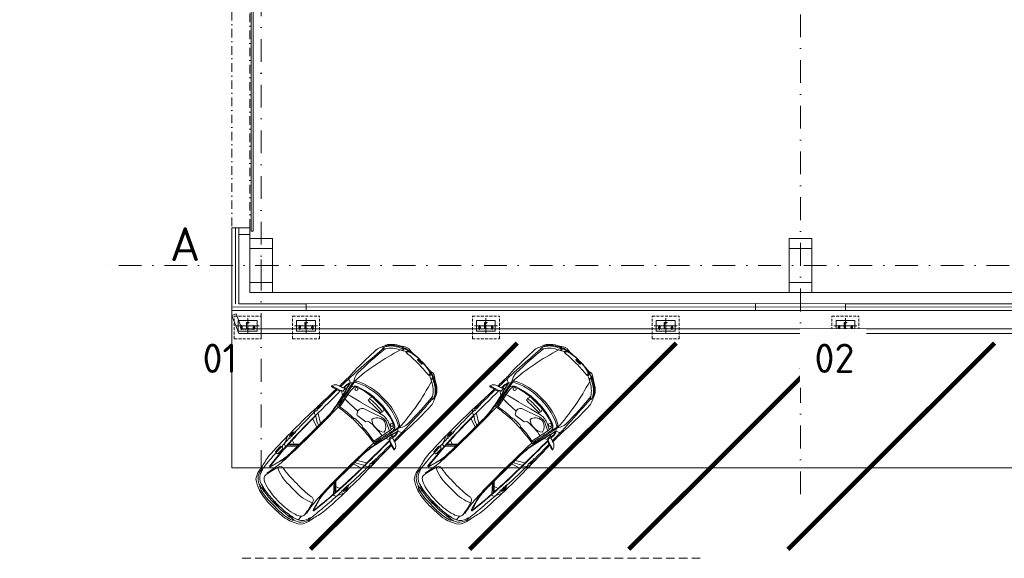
# Model space of a CAD drawing. Header units: millimetres. Extents: x -916886 to 3713765, y -2985421 to 1675785.
# Tile 10 of 256: x 810690 to 832597, y -6510 to 5465. Entities that reach past the tile are written whole.
import ezdxf
from ezdxf import colors
from ezdxf.entities.mleader import LeaderData, LeaderLine
from ezdxf.enums import TextEntityAlignment as Align
from ezdxf.math import Vec2, Vec3

# ---------------------------------------------------------------- set-up
doc = ezdxf.new("R2010")
doc.units = ezdxf.units.MM
for name, pattern in [('AM_DIN_G_W050', [13.75, 9.75, -1.5, 1, -1.5]), ('DASHDOT', [25.4, 12.7, -6.35, 0, -6.35]), ('HIDDEN', [9.525, 6.35, -3.175]), ('ČERCHOVANÁ', [25.4, 12.7, -6.35, 0, -6.35])]:
    doc.linetypes.add(name, pattern=pattern)
doc.layers.get('Defpoints').update_dxf_attribs({"color": 8})
doc.layers.add('A99_N_kce-pohl', color=1, linetype='Continuous', lineweight=9)
doc.layers.add('A99_N_txt-popis-50 @ 200', color=240, linetype='Continuous', lineweight=9)
doc.styles.add('A99_popis', font='isocpeur.ttf')
doc.styles.add('ad_popis 100', font='isocpeur.ttf', dxfattribs={"height": 200})
doc.styles.add('Popis', font='arial.ttf')
doc.linetypes.add('IZOLACE', pattern='A,0.00254,-2.54,[134,ltypeshp.shx,S=2.54,R=0,X=-2.54,Y=0],-5.08,[134,ltypeshp.shx,S=2.54,R=180,X=2.54,Y=0],-2.54', length=10.16254)

# ---------------------------------------------------------------- blocks, each defined once
blk = doc.blocks.new('*U109')
for p, q in [((0, -140), (0, 0)), ((60, 0), (0, 0)), ((60, -3), (60, 0)), ((60, -140), (0, -140)), ((7, -119), (7, -21)), ((16, -11), (55, -8)), ((55, -132), (16, -129)), ((60, -140), (60, -137))]:
    blk.add_line(p, q)
for centre, radius, start, end in [((17, -21), 10, 94.5739, 180), ((17, -119), 10, 180, 265.4261), ((55, -3), 5, 274.5739, 0), ((55, -137), 5, 0, 85.4261)]:
    blk.add_arc(centre, radius, start, end)
at = {"layer": 'Defpoints', "color": 221, "style": 'Popis'}
blk.add_attdef('VELIKOST_PROFILU', text='', height=5, dxfattribs=at).set_placement((36, 12), align=Align.BOTTOM_LEFT)
blk = doc.blocks.new('A4_s1')
at = {"layer": 'A99_N_kce-pohl', "color": 8, "ltscale": 0.001}
for p, q in [((-0.771, 0.381), (-0.677, 0.323)), ((0.187, 0.314), (0.595, 0.303)), ((0.772, 0.381), (0.678, 0.323)), ((-0.577, -0.471), (-0.771, -0.346)), ((0.577, -0.471), (0.772, -0.346)), ((-0.576, -0.58), (-0.772, -0.514)), ((0.577, -0.58), (0.773, -0.514)), ((-0.661, -1.211), (-0.754, -1.174)), ((-0.576, -1.126), (-0.747, -1.295)), ((-0.576, -1.153), (-0.745, -1.325)), ((-0.576, -1.18), (-0.742, -1.364)), ((0.577, -1.126), (0.747, -1.295)), ((0.577, -1.153), (0.746, -1.325)), ((0.577, -1.18), (0.743, -1.364)), ((0.662, -1.211), (0.755, -1.174)), ((-0.592, -2.219), (-0.599, -2.328))]:
    blk.add_line(p, q, dxfattribs=at)
for points in [[(-0.161, 2.099, 0.114162), (-0.583, 1.992, 0.087549), (-0.741, 1.871, 0.103703), (-0.79, 1.79, -0.035221), (-0.83, 1.696, 0.086236), (-0.87, 1.565, 0.013422), (-0.88, 0.961, 0.021911), (-0.871, 0.802, -0.030372), (-0.866, 0.68, -0.000546), (-0.872, 0.419, -0.000546)], [(-0.321, 2.07, 0.113949), (-0.647, 1.928, 0.110503), (-0.808, 1.742, 14.831047)], [(-0.746, 1.726, -0.140772), (-0.49, 1.947, 0.131939), (-0.468, 1.965, 0.002041), (-0.444, 2, 0.510143), (-0.447, 2.009, 0.053747), (-0.58, 1.95, 0.036828), (-0.662, 1.895, 0.072903), (-0.747, 1.805, 0.048381), (-0.787, 1.734, 0.145066), (-0.793, 1.69, 0.047859), (-0.789, 1.676, 0.699627), (-0.779, 1.676, -0.039142), (-0.746, 1.726, 2.456175)], [(-0.254, 2.093, -0.081695), (-0.364, 2.099, 0.19237), (-0.429, 2.089, 0.017855), (-0.568, 2, 4.600747)], [(-0.49, 1.947, -0.017745), (-0.374, 2.007, 0.182809), (-0.34, 1.998, -0.030827), (0, 2.012, 10.800431)], [(-0.374, 2.007, -0.270348), (-0.373, 2.027, -0.181732), (-0.321, 2.07, -0.075569), (0, 2.104, 93.62931)], [(-0.34, 1.998, -0.604294), (-0.349, 2.035, -0.110033), (-0.283, 2.071, -0.070258), (0, 2.099, 39.890067)], [(0.375, 2.007, 0.270348), (0.374, 2.027, 0.181732), (0.321, 2.07, 0.075569), (0, 2.104, -93.62931)], [(0.341, 1.998, 0.604294), (0.35, 2.035, 0.110033), (0.284, 2.071, 0.070258), (0, 2.099, -39.890067)], [(0.49, 1.947, 0.017745), (0.375, 2.007, -0.182809), (0.341, 1.998, 0.030827), (0, 2.012, -10.800431)], [(0.162, 2.099, -0.114162), (0.583, 1.992, -0.087549), (0.742, 1.871, -0.103703), (0.791, 1.79, 0.035221), (0.831, 1.696, -0.086236), (0.871, 1.565, -0.013422), (0.88, 0.961, -0.021911), (0.872, 0.802, 0.030372), (0.867, 0.68, 0.000546), (0.873, 0.419, 0.000546)], [(0.35, 1.998, 0.393048), (0.346, 2.039, 0.06388), (0.306, 2.067, 0.085002), (0.228, 2.09, 16.816305)], [(0.255, 2.093, 0.081695), (0.365, 2.099, -0.19237), (0.43, 2.089, -0.017855), (0.568, 2, -4.600747)], [(0.321, 2.07, -0.113949), (0.648, 1.928, -0.110503), (0.809, 1.742, -14.831047)], [(0.747, 1.726, 0.140772), (0.49, 1.947, -0.131939), (0.469, 1.965, -0.002041), (0.445, 2, -0.510143), (0.448, 2.009, -0.053747), (0.581, 1.95, -0.036828), (0.663, 1.895, -0.072903), (0.748, 1.805, -0.048381), (0.788, 1.734, -0.145066), (0.794, 1.69, -0.047859), (0.79, 1.676, -0.699627), (0.779, 1.676, 0.039142), (0.747, 1.726, -2.456175)], [(-0.719, 0.711, -0.06334), (-0.49, 1.947, 5.20072)], [(0.72, 0.711, 0.06334), (0.49, 1.947, -5.20072)], [(-0.784, 1.672, 0.013414), (-0.848, 0.427, 0.013414)], [(-0.719, 0.711, -0.081112), (-0.782, 0.836, -0.078206), (-0.793, 0.912, -0.023397), (-0.746, 1.726, -14.894171)], [(0.72, 0.711, 0.081112), (0.782, 0.836, 0.078206), (0.793, 0.912, 0.023397), (0.747, 1.726, 14.894171)], [(0.785, 1.672, -0.013414), (0.849, 0.427, -0.013414)], [(0, 0.922), (-0.062, 0.922, 0.116542), (-0.652, 0.783, 0.110231), (-0.706, 0.739, 0.243797), (-0.717, 0.679, 0.009225), (-0.585, 0.082, 0.422584), (-0.559, 0.067, -0.037682), (-0.049, 0.117, -0.005218), (0, 0.118, 11.857072)], [(0, 0.888), (-0.066, 0.888, 0.129481), (-0.685, 0.725, 0.333088), (-0.699, 0.693, -0.003015), (-0.568, 0.117, 0.412979), (-0.536, 0.097, -0.047947), (-0.138, 0.144, 0.149586), (-0.119, 0.15, -0.14072), (-0.089, 0.161), (0, 0.161)], [(0, 0.922), (0.063, 0.922, -0.116542), (0.653, 0.783, -0.110231), (0.706, 0.739, -0.243797), (0.718, 0.679, -0.009225), (0.586, 0.082, -0.422584), (0.56, 0.067, 0.037682), (0.05, 0.117, 0.005218), (0, 0.118, -11.857072)], [(0, 0.888), (0.066, 0.888, -0.129481), (0.686, 0.725, -0.333088), (0.7, 0.693, 0.003015), (0.569, 0.117, -0.412979), (0.537, 0.097, 0.047947), (0.138, 0.144, -0.149586), (0.12, 0.15, 0.14072), (0.09, 0.161), (0, 0.161)], [(-0.866, 0.688, 0.042265), (-0.788, 0.654, -0.189121), (-0.75, 0.621, -4.135764)], [(-0.716, 0.674, 0.217671), (-0.751, 0.623, -11.507812)], [(0, 0.794), (-0.04, 0.794, 0.050951), (-0.342, 0.763, 0.035587), (-0.563, 0.701, 0.120365), (-0.641, 0.649, 0.262155), (-0.665, 0.547, 2.362076)], [(-0.536, 0.097), (-0.616, 0.483, -0.102789), (-0.616, 0.672, 19.660591)], [(0, 0.77), (-0.031, 0.77, 0.10287), (-0.615, 0.661, 1.123792)], [(0, 0.708, 0.060413), (-0.2, 0.694, -0.579637), (-0.211, 0.707, -0.074543), (-0.191, 0.745, -13.415039)], [(0, 0.794), (0.041, 0.794, -0.050951), (0.343, 0.763, -0.035587), (0.564, 0.701, -0.120365), (0.642, 0.649, -0.262155), (0.666, 0.547, -2.362076)], [(0, 0.77), (0.032, 0.77, -0.10287), (0.615, 0.661, -1.123792)], [(0, 0.708, -0.060413), (0.201, 0.694, 0.579637), (0.212, 0.707, 0.074543), (0.191, 0.745, 13.415039)], [(0.537, 0.097), (0.617, 0.483, 0.102789), (0.617, 0.672, -19.660591)], [(0.717, 0.674, -0.217671), (0.752, 0.623, 11.507812)], [(0.867, 0.688, -0.042265), (0.789, 0.654, 0.189121), (0.75, 0.621, 4.135764)], [(-0.734, 0.388, 0.521545), (-0.781, 0.364, -0.26851), (-0.8, 0.34, -0.044776), (-0.982, 0.285, -0.525173), (-0.994, 0.296, -0.13811), (-0.963, 0.363, -0.122006), (-0.897, 0.41, -0.028277), (-0.81, 0.438, 0.141219), (-0.75, 0.474, -0.696584), (-0.737, 0.469, 0.138376), (-0.734, 0.392, -0.153731), (-0.734, 0.388, -1.392998)], [(-0.756, 0.391, 0.468273), (-0.788, 0.446, -0.851045)], [(-0.781, 0.45, 0.000265), (-0.782, 0.534, -0.088368), (-0.769, 0.611, -0.265779), (-0.755, 0.622, -0.384532), (-0.748, 0.617, -0.018969), (-0.609, 0.075, -0.021215), (-0.581, -0.092, -0.036706), (-0.566, -0.375, 0.009006), (-0.566, -0.534)], [(-0.771, 0.456, 0.000245), (-0.772, 0.534, -0.088368), (-0.759, 0.607, -0.163287), (-0.756, 0.611, -0.018847), (-0.619, 0.073, -0.021215), (-0.591, -0.093, -0.036706), (-0.576, -0.375, 0.008765), (-0.576, -0.541)], [(0, 0.496), (-0.278, 0.596, 0.207296), (-0.464, 0.583), (-0.621, 0.507)], [(0, 0.578), (-0.25, 0.642, 0.189925), (-0.503, 0.61), (-0.617, 0.558)], [(0, 0.496), (0.125, 0.451, -0.422487), (0.187, 0.314, -0.089908), (0.144, 0.245, -0.341217), (0.114, 0.239), (-0.106, 0.279), (-0.139, 0.324, 0.090272), (-0.585, 0.31, -1.237414)], [(-0.555, 0.409, -0.331405), (-0.357, 0.58, 28.71225)], [(-0.159, 0.409, 0.331405), (-0.357, 0.58, -28.71225)], [(0, 0.578), (0.551, 0.437, -0.145623), (0.612, 0.4, -2.268978)], [(0.782, 0.45, -0.000265), (0.783, 0.534, 0.088368), (0.769, 0.611, 0.265779), (0.756, 0.622, 0.384532), (0.748, 0.617, 0.018969), (0.61, 0.075, 0.021215), (0.582, -0.092, 0.036706), (0.566, -0.375, -0.009006), (0.567, -0.534)], [(0.772, 0.456, -0.000245), (0.773, 0.534, 0.088368), (0.76, 0.607, 0.163287), (0.757, 0.611, 0.018847), (0.62, 0.073, 0.021215), (0.591, -0.093, 0.036706), (0.576, -0.375, -0.008765), (0.577, -0.541)], [(0.735, 0.388, -0.521545), (0.782, 0.364, 0.26851), (0.801, 0.34, 0.044776), (0.983, 0.285, 0.525173), (0.995, 0.296, 0.13811), (0.964, 0.363, 0.122006), (0.897, 0.41, 0.028277), (0.811, 0.438, -0.141219), (0.751, 0.474, 0.696584), (0.737, 0.469, -0.138376), (0.735, 0.392, 0.153731), (0.735, 0.388, 1.392998)], [(-0.893, -0.353, 0.075246), (-0.829, -0.404, 0.075661), (-0.771, -0.428, -0.1077), (-0.753, -0.436, 0.077855), (-0.566, -0.534), (-0.566, -1.271, -0.017281), (-0.574, -1.506, -0.048898), (-0.607, -1.704, -0.006309), (-0.673, -1.933, -0.745327), (-0.7, -1.933, -0.030162), (-0.782, -0.425, 0.002466), (-0.781, 0.364, 0.002466)], [(-0.875, 0.313, -0.00106), (-0.889, -0.194, -0.00106)], [(-0.85, 0.321, 0.004764), (-0.855, -0.122, 0.004764)], [(-0.772, -0.438, 0.002558), (-0.771, 0.383, 0.002558)], [(-0.555, 0.409, 0.214121), (-0.357, 0.338, 1.239237)], [(-0.159, 0.409, -0.214121), (-0.357, 0.338, -1.239237)], [(0.894, -0.353, -0.075246), (0.83, -0.404, -0.075661), (0.771, -0.428, 0.1077), (0.754, -0.436, -0.077855), (0.567, -0.534), (0.567, -1.271, 0.017281), (0.575, -1.506, 0.048898), (0.608, -1.704, 0.006309), (0.673, -1.933, 0.745327), (0.701, -1.933, 0.030162), (0.783, -0.425, -0.002466), (0.782, 0.364, -0.002466)], [(0.851, 0.321, -0.004764), (0.856, -0.122)], [(0.876, 0.313, 0.00106), (0.89, -0.194, 0.00106)], [(-0.561, 0.066, -0.015553), (-0.557, -1.455, -0.018), (-0.578, -1.785, -0.028975), (-0.628, -2.094, 0.108689)], [(0.561, 0.066, 0.015553), (0.558, -1.455, 0.018), (0.579, -1.785, 0.028975), (0.628, -2.094, -0.108689)], [(-0.847, -0.174, 0.521608), (-0.849, -0.289, -0.566024), (-0.854, -0.346, -0.34388), (-0.855, -0.122, -0.16908), (-0.847, -0.174, -3.179393)], [(-0.855, -0.181, 0.00111), (-0.855, -0.284, 0.00111)], [(-0.851, -0.178, -0.11321), (-0.849, -0.289, -18.522935)], [(0.847, -0.174, -0.521608), (0.85, -0.289, 0.566024), (0.855, -0.346, 0.34388), (0.856, -0.122, 0.16908), (0.847, -0.174, 3.179393)], [(0.852, -0.178, 0.11321), (0.85, -0.289, 18.522935)], [(0.856, -0.181, -0.00111), (0.856, -0.284, -0.00111)], [(-0.891, -0.262, -0.000004), (-0.891, -0.265, 0.020751), (-0.874, -1.72, 0.046342), (-0.847, -1.908, -0.009219), (-0.784, -2.189, 0.112112), (-0.711, -2.352, 0.155536), (-0.22, -2.521, 0.031248), (0, -2.529)], [(-0.854, -0.346, 0.006899), (-0.84, -0.987, 0.006899)], [(-0.576, -0.541), (-0.576, -1.271, -0.017281), (-0.584, -1.505, -0.048898), (-0.617, -1.702, -0.006309), (-0.682, -1.93, -0.689125), (-0.69, -1.931, -0.029883), (-0.772, -0.438)], [(0.892, -0.262, 0.000004), (0.892, -0.265, -0.020751), (0.875, -1.72, -0.046342), (0.848, -1.908, 0.009219), (0.785, -2.189, -0.112112), (0.711, -2.352, -0.155536), (0.221, -2.521, -0.031248), (0, -2.529)], [(0.577, -0.541), (0.577, -1.271, 0.017281), (0.585, -1.505, 0.048898), (0.618, -1.702, 0.006309), (0.683, -1.93, 0.689125), (0.691, -1.931, 0.029883), (0.773, -0.438)], [(0.855, -0.346, -0.006899), (0.841, -0.987, -0.006899)], [(-0.828, -1.034, 0.521608), (-0.83, -1.149, -0.566024), (-0.835, -1.206, -0.34388), (-0.836, -0.982, -0.16908), (-0.828, -1.034, -3.179393)], [(-0.838, -1.043, 0.001111), (-0.834, -1.146)], [(-0.832, -1.038, -0.11321), (-0.83, -1.149, -18.522935)], [(0.828, -1.034, -0.521608), (0.831, -1.149, 0.566024), (0.836, -1.206, 0.34388), (0.837, -0.982, 0.16908), (0.828, -1.034, 3.179393)], [(0.833, -1.038, 0.11321), (0.831, -1.149, 18.522935)], [(0.839, -1.043, -0.001111), (0.834, -1.146)], [(-0.742, -1.364, -0.443494), (-0.806, -1.364, -0.033791), (-0.895, -1.171, 61.694048)], [(-0.831, -1.204, 0.005134), (-0.804, -1.68, 0.015), (-0.764, -2.105)], [(0.743, -1.364, 0.443494), (0.807, -1.364, 0.033791), (0.896, -1.171, -61.694048)], [(0.832, -1.204, -0.005134), (0.805, -1.68, -0.015), (0.764, -2.105)], [(0.765, -1.481), (0.765, -1.605, 0.452272), (0.792, -1.628), (0.813, -1.628, 0.391191), (0.834, -1.61), (0.843, -1.472, 0.393048), (0.815, -1.438, 0.452765), (0.765, -1.481, -87.067157)], [(0, -2.349), (-0.033, -2.349, -0.070141), (-0.464, -2.288, -0.109827), (-0.592, -2.219, -0.254814), (-0.619, -2.144, -0.038503), (-0.543, -1.808, -0.414368), (-0.445, -1.757, 0.050855), (0, -1.782, 10.358193)], [(-0.551, -1.833, 0.126752), (-0.107, -1.925), (0, -1.925)], [(0, -2.349), (0.033, -2.349, 0.070141), (0.465, -2.288, 0.109827), (0.592, -2.219, 0.254814), (0.62, -2.144, 0.038503), (0.544, -1.808, 0.414368), (0.446, -1.757, -0.050855), (0, -1.782, -10.358193)], [(0.552, -1.833, -0.126752), (0.108, -1.925), (0, -1.925)], [(-0.357, -2.421), (-0.599, -2.328, -0.203318), (-0.742, -2.145, 0.030058), (-0.754, -2.109, 0.674189), (-0.768, -2.109, 0.20096), (-0.686, -2.314, 0.158171), (-0.526, -2.397, -0.008119), (-0.388, -2.422, 0.116456), (-0.357, -2.421, 7.136787)], [(0.358, -2.421), (0.6, -2.328, 0.203318), (0.743, -2.145, -0.030058), (0.755, -2.109, -0.674189), (0.769, -2.109, -0.20096), (0.686, -2.314, -0.158171), (0.527, -2.397, 0.008119), (0.389, -2.422, -0.116456), (0.358, -2.421, -7.136787)], [(0, -2.412), (-0.055, -2.412, -0.038022), (-0.363, -2.389, -0.050452), (-0.599, -2.328, -0.885264)], [(0, -2.49), (-0.07, -2.49, -0.029985), (-0.319, -2.475, -0.059314), (-0.49, -2.433, -0.134361), (-0.546, -2.393, 15.039514)], [(0, -2.412), (0.056, -2.412, 0.038022), (0.364, -2.389, 0.050452), (0.6, -2.328, 0.885264)], [(0, -2.49), (0.071, -2.49, 0.029985), (0.32, -2.475, 0.059314), (0.491, -2.433, 0.134361), (0.547, -2.393, -15.039514)], [(-0.357, -2.421, 0.0367), (0, -2.447, -35.990146)], [(0.358, -2.421, -0.0367), (0, -2.447, 35.990146)]]:
    blk.add_lwpolyline(points, format="xyb", dxfattribs=at)
for points in [[(0, 0.654), (-0.2, 0.654), (-0.2, 0.672)], [(0, 0.654), (0.201, 0.654), (0.201, 0.672)], [(-0.781, 0.364), (-0.994, 0.296)], [(0.782, 0.364), (0.995, 0.296)]]:
    blk.add_lwpolyline(points, dxfattribs=at)
for centre in [(-0.559, 0.639), (0.56, 0.639)]:
    blk.add_circle(centre, 0.0342, dxfattribs=at)
at = {"layer": 'A99_N_kce-pohl', "color": 8, "ltscale": 0.001, "extrusion": (0, 0, -1)}
for centre in [(-0.047, 2.069), (-0.016, 2.068), (0.017, 2.068), (-0.047, -2.427), (-0.016, -2.428), (0.017, -2.428)]:
    blk.add_ellipse(centre, major_axis=(0.0241, 0), ratio=0.365443, dxfattribs=at)
at = {"layer": 'A99_N_kce-pohl', "color": 8, "ltscale": 0.001}
for centre in [(0.017, 2.068), (0.049, 2.068), (0.017, -2.428), (0.049, -2.428)]:
    blk.add_ellipse(centre, major_axis=(-0.0241, 0), ratio=0.365443, dxfattribs=at)

msp = doc.modelspace()

# ---------------------------------------------------------------- linework, layer by layer
at = {"layer": 'A99_N_kce-pohl', "color": 7, "linetype": 'HIDDEN', "lineweight": 5, "ltscale": 30}
msp.add_lwpolyline([(825832.5, -6510), (815562.5, -6510)], dxfattribs=at)

# ---------------------------------------------------------------- leaders
at = {"layer": 'A99_N_txt-popis-50 @ 200', "lineweight": 9}
ml = msp.add_multileader_mtext('Standard', dxfattribs=at)
ml.set_content('\\A1;{\\C256;výměna stávajících sekčních vrat za nová  }', color=1, style='A99_popis')
ml.set_leader_properties(color=256, linetype='ByLayer', lineweight=-1)
ml.build(insert=Vec2(0, 0))
ml.multileader.update_dxf_attribs({"dogleg_length": 6.4, "arrow_head_size": 200, "scale": 200})
ctx = ml.context
ctx.base_point, ctx.scale, ctx.char_height, ctx.arrow_head_size, ctx.landing_gap_size, ctx.plane_origin = Vec3(2700, 5010), 200, 400, 200, 400, Vec3(2512.5, -3085)
notes = []
notes.append((ctx, [(0, (1, 1, 0), (1420, 5010), (1, 0), 1280, [(0, [(-175, 5010)], 0, [])])]))
ctx.mtext.insert, ctx.mtext.width, ctx.mtext.flow_direction = Vec3(3100, 5210.2), 5995, 5
ml = msp.add_multileader_mtext('Standard', dxfattribs=at)
ml.set_content('\\A1;{\\C256;výměna vrat}', color=1, style='A99_popis')
ml.set_leader_properties(color=256, linetype='ByLayer', lineweight=-1)
ml.build(insert=Vec2(0, 0))
ml.multileader.update_dxf_attribs({"dogleg_length": 1, "arrow_head_size": 200, "scale": 200})
ctx = ml.context
ctx.base_point, ctx.scale, ctx.char_height, ctx.arrow_head_size, ctx.landing_gap_size, ctx.plane_origin = Vec3(300930, 4010), 200, 400, 200, 250, Vec3(303735, -5025.8)
notes.append((ctx, [(0, (1, 1, 0), (300285, 4010), (1, 0), 645, [(0, [(299765, 4010)], 0, [])])]))
ctx.mtext.insert, ctx.mtext.width, ctx.mtext.defined_height, ctx.mtext.flow_direction = Vec3(301180, 4270), 3255, 1693.3, 5
ctx.mtext.has_bg_fill, ctx.mtext.bg_color, ctx.mtext.bg_scale_factor, ctx.mtext.bg_transparency, ctx.mtext.use_window_bg_color = 1, -1073741824, 1, 0, 1
ml = msp.add_multileader_mtext('Standard', dxfattribs=at)
ml.set_content('\\A1;{\\C256;demontáž stěnových panelů PUR, tl.40mm, včetně výplní otvorů a klempířských výrobků}', color=1, style='A99_popis')
ml.set_leader_properties(color=256, linetype='ByLayer', lineweight=-1)
ml.build(insert=Vec2(0, 0))
ml.multileader.update_dxf_attribs({"dogleg_length": 1, "arrow_head_size": 300, "scale": 200})
ctx = ml.context
ctx.base_point, ctx.scale, ctx.char_height, ctx.arrow_head_size, ctx.landing_gap_size, ctx.plane_origin = Vec3(301405, -3355), 200, 500, 300, 250, Vec3(314625, -10211)
notes.append((ctx, [(1, (1, 1, 0), (317590, -3355), (-1, 0), 585, [(0, [(317590, -890)], 0, [])])]))
ctx.mtext.insert, ctx.mtext.width, ctx.mtext.flow_direction = Vec3(301655, -3030), 15225, 5
ctx.mtext.has_bg_fill, ctx.mtext.bg_color, ctx.mtext.bg_scale_factor, ctx.mtext.bg_transparency, ctx.mtext.use_window_bg_color = 1, -1073741824, 1, 0, 1
ml = msp.add_multileader_mtext('Standard', dxfattribs=at)
ml.set_content('\\A1;{\\C256;demontáž oplocení}', color=1, style='A99_popis')
ml.set_leader_properties(color=256, linetype='ByLayer', lineweight=-1)
ml.build(insert=Vec2(0, 0))
ml.multileader.update_dxf_attribs({"dogleg_length": 1, "arrow_head_size": 300, "scale": 200})
ctx = ml.context
ctx.base_point, ctx.scale, ctx.char_height, ctx.arrow_head_size, ctx.landing_gap_size, ctx.plane_origin = Vec3(403660, -5325), 200, 500, 300, 250, Vec3(407330, -12791)
notes.append((ctx, [(1, (1, 1, 0), (410295, -5325), (-1, 0), 585, [(0, [(410295, -4500)], 0, [])])]))
ctx.mtext.insert, ctx.mtext.width, ctx.mtext.defined_height, ctx.mtext.flow_direction = Vec3(403910, -5000), 5760, 2293.3, 5
ctx.mtext.has_bg_fill, ctx.mtext.bg_color, ctx.mtext.bg_scale_factor, ctx.mtext.bg_transparency, ctx.mtext.use_window_bg_color = 1, -1073741824, 1, 0, 1
for ctx, leaders in notes:
    for number, flags, end, landing, length, lines in leaders:
        leader = LeaderData()
        leader.index, (leader.has_last_leader_line, leader.has_dogleg_vector, leader.attachment_direction) = number, flags
        leader.last_leader_point, leader.dogleg_vector, leader.dogleg_length = Vec3(end), Vec3(landing), length
        for number, points, colour, breaks in lines:
            line = LeaderLine()
            line.index, line.vertices, line.color, line.breaks = number, Vec3.list(points), colors.encode_raw_color(colour), breaks
            leader.lines.append(line)
        ctx.leaders.append(leader)

# ---------------------------------------------------------------- next in the draw order: leaders
ml = msp.add_multileader_mtext('Standard', dxfattribs=at)
ml.set_content('\\A1;{\\C256;demontáž stěnových panelů PUR, tl.40mm, včetně výplní otvorů a klempířských výrobků}', color=1, style='A99_popis')
ml.set_leader_properties(color=256, linetype='ByLayer', lineweight=-1)
ml.build(insert=Vec2(0, 0))
ml.multileader.update_dxf_attribs({"dogleg_length": 1, "arrow_head_size": 300, "scale": 200})
ctx = ml.context
ctx.base_point, ctx.scale, ctx.char_height, ctx.arrow_head_size, ctx.landing_gap_size, ctx.plane_origin = Vec3(394110, -2745), 200, 500, 300, 250, Vec3(407330, -10211)
notes = []
notes.append((ctx, [(1, (1, 1, 0), (410295, -2745), (-1, 0), 585, [(0, [(410295, -890)], 0, [])])]))
ctx.mtext.insert, ctx.mtext.width, ctx.mtext.defined_height, ctx.mtext.flow_direction = Vec3(394360, -2420), 15225, 2293.3, 5
ctx.mtext.has_bg_fill, ctx.mtext.bg_color, ctx.mtext.bg_scale_factor, ctx.mtext.bg_transparency, ctx.mtext.use_window_bg_color = 1, -1073741824, 1, 0, 1
for ctx, leaders in notes:
    for number, flags, end, landing, length, lines in leaders:
        leader = LeaderData()
        leader.index, (leader.has_last_leader_line, leader.has_dogleg_vector, leader.attachment_direction) = number, flags
        leader.last_leader_point, leader.dogleg_vector, leader.dogleg_length = Vec3(end), Vec3(landing), length
        for number, points, colour, breaks in lines:
            line = LeaderLine()
            line.index, line.vertices, line.color, line.breaks = number, Vec3.list(points), colors.encode_raw_color(colour), breaks
            leader.lines.append(line)
        ctx.leaders.append(leader)

# ---------------------------------------------------------------- next in the draw order: linework, layer by layer
at = {"layer": 'A99_N_kce-pohl', "color": 7, "linetype": 'AM_DIN_G_W050', "lineweight": 0, "ltscale": 2}
for points in [[(817318, -1340), (816807, -1340)], [(816895, -1380.2), (816950, -1380.2)], [(816922.5, -1431.4), (816922.5, -1328.9)], [(817230, -1380.2), (817175, -1380.2)], [(817202.5, -1431.4), (817202.5, -1328.9)], [(821318, -1340), (820807, -1340)], [(820895, -1380.2), (820950, -1380.2)], [(820922.5, -1431.4), (820922.5, -1328.9)], [(821230, -1380.2), (821175, -1380.2)], [(821202.5, -1431.4), (821202.5, -1328.9)], [(825318, -1340), (824807, -1340)], [(824895, -1380.2), (824950, -1380.2)], [(824922.5, -1431.4), (824922.5, -1328.9)], [(825230, -1380.2), (825175, -1380.2)], [(825202.5, -1431.4), (825202.5, -1328.9)], [(829318, -1340), (828807, -1340)], [(828895, -1380.2), (828950, -1380.2)], [(828922.5, -1431.4), (828922.5, -1328.9)], [(829230, -1380.2), (829175, -1380.2)], [(829202.5, -1431.4), (829202.5, -1328.9)]]:
    msp.add_lwpolyline(points, dxfattribs=at)
at = {"layer": 'A99_N_kce-pohl', "color": 7, "linetype": 'Continuous', "lineweight": 0}
for points in [[(816906.5, -1391), (816906.5, -1369.1)], [(816938.5, -1391), (816938.5, -1369.1)], [(817186.5, -1391), (817186.5, -1369.1)], [(817218.5, -1391), (817218.5, -1369.1)], [(820906.5, -1391), (820906.5, -1369.1)], [(820938.5, -1391), (820938.5, -1369.1)], [(821186.5, -1391), (821186.5, -1369.1)], [(821218.5, -1391), (821218.5, -1369.1)], [(824906.5, -1391), (824906.5, -1369.1)], [(824938.5, -1391), (824938.5, -1369.1)], [(825186.5, -1391), (825186.5, -1369.1)], [(825218.5, -1391), (825218.5, -1369.1)], [(828906.5, -1391), (828906.5, -1369.1)], [(828938.5, -1391), (828938.5, -1369.1)], [(829186.5, -1391), (829186.5, -1369.1)], [(829218.5, -1391), (829218.5, -1369.1)]]:
    msp.add_lwpolyline(points, dxfattribs=at)
at = {"layer": 'A99_N_kce-pohl', "color": 7, "linetype": 'HIDDEN', "lineweight": 5, "ltscale": 10}
for points in [[(816762.5, -1627), (817362.5, -1627)], [(820762.5, -1627), (821362.5, -1627)], [(824762.5, -1627), (825362.5, -1627)], [(828762.5, -1627), (829362.5, -1627)]]:
    msp.add_lwpolyline(points, dxfattribs=at)
at = {"layer": 'A99_N_kce-pohl', "color": 7, "linetype": 'Continuous', "lineweight": 0, "ltscale": 0.5, "const_width": 100}
for points in [[(817159.6, -6310), (821758.8, -1724.2)], [(820700.3, -6310), (825299.5, -1724.2)], [(824241, -6310), (828840.3, -1724.2)], [(827781.7, -6310), (832381, -1724.2)]]:
    msp.add_lwpolyline(points, dxfattribs=at)
at = {"layer": 'A99_N_kce-pohl', "color": 7, "linetype": 'Continuous', "lineweight": 0}
for centre, start, end in [((816922.5, -1369), 359.60769, 180.39231), ((816922.5, -1391.3), 178.90709, 1.09291), ((817202.5, -1369), 359.60769, 180.39231), ((817202.5, -1391.3), 178.90709, 1.09291), ((820922.5, -1369), 359.60769, 180.39231), ((820922.5, -1391.3), 178.90709, 1.09291), ((821202.5, -1369), 359.60769, 180.39231), ((821202.5, -1391.3), 178.90709, 1.09291), ((824922.5, -1369), 359.60769, 180.39231), ((824922.5, -1391.3), 178.90709, 1.09291), ((825202.5, -1369), 359.60769, 180.39231), ((825202.5, -1391.3), 178.90709, 1.09291), ((828922.5, -1369), 359.60769, 180.39231), ((828922.5, -1391.3), 178.90709, 1.09291), ((829202.5, -1369), 359.60769, 180.39231), ((829202.5, -1391.3), 178.90709, 1.09291)]:
    msp.add_arc(centre, 16, start, end, dxfattribs=at)

# ---------------------------------------------------------------- next in the draw order: block references
at = {"layer": 'A99_N_kce-pohl', "color": 7, "lineweight": 0}
for p in [(817032.5, -1270), (821032.5, -1270), (825032.5, -1270), (829032.5, -1270)]:
    msp.add_blockref('*U109', p, dxfattribs=at).add_auto_attribs({'VELIKOST_PROFILU': 'U140'})
at = {"layer": 'A99_N_kce-pohl', "color": 7, "linetype": 'Continuous', "lineweight": 0, "xscale": -1000.000000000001, "yscale": 1000.000000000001, "zscale": 1000.000000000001, "rotation": 314.6244640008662}
msp.add_blockref('A4_s1', (821642.5, -3595), dxfattribs=at)

# ---------------------------------------------------------------- next in the draw order: texts
at = {"layer": 'A99_N_kce-pohl', "color": 7, "lineweight": 0, "insert": (814757.5, -1737.5), "char_height": 650, "attachment_point": 1, "style": 'ad_popis 100', "bg_fill": 2}
msp.add_mtext_dynamic_manual_height_columns('01', width=832.5, gutter_width=1000, heights=[0], dxfattribs=at)

# ---------------------------------------------------------------- next in the draw order: leaders
at = {"layer": 'A99_N_txt-popis-50 @ 200', "lineweight": 9}
ml = msp.add_multileader_mtext('Standard', dxfattribs=at)
ml.set_content('\\A1;{\\C256;základ 600/500mm, úroveň -1,065m, prostý beton C16/20}', color=1, style='A99_popis')
ml.set_leader_properties(color=256, linetype='ByLayer', lineweight=-1)
ml.build(insert=Vec2(0, 0))
ml.multileader.update_dxf_attribs({"dogleg_length": 3.23, "arrow_head_size": 200, "scale": 200})
ctx = ml.context
ctx.base_point, ctx.scale, ctx.char_height, ctx.arrow_head_size, ctx.landing_gap_size, ctx.plane_origin = Vec3(21815, 2400), 200, 400, 200, 250, Vec3(27702.5, -7905.8)
notes = []
notes.append((ctx, [(0, (1, 1, 0), (21170, 2400), (1, 0), 645, [(0, [(21170, -1127)], 0, [])])]))
ctx.mtext.insert, ctx.mtext.width, ctx.mtext.defined_height, ctx.mtext.flow_direction = Vec3(22065, 2660), 8793.198, 8.47, 5
ctx.mtext.has_bg_fill, ctx.mtext.bg_color, ctx.mtext.bg_scale_factor, ctx.mtext.bg_transparency, ctx.mtext.use_window_bg_color = 1, -1073741824, 1, 0, 1
for ctx, leaders in notes:
    for number, flags, end, landing, length, lines in leaders:
        leader = LeaderData()
        leader.index, (leader.has_last_leader_line, leader.has_dogleg_vector, leader.attachment_direction) = number, flags
        leader.last_leader_point, leader.dogleg_vector, leader.dogleg_length = Vec3(end), Vec3(landing), length
        for number, points, colour, breaks in lines:
            line = LeaderLine()
            line.index, line.vertices, line.color, line.breaks = number, Vec3.list(points), colors.encode_raw_color(colour), breaks
            leader.lines.append(line)
        ctx.leaders.append(leader)

# ---------------------------------------------------------------- next in the draw order: linework, layer by layer
at = {"layer": 'A99_N_kce-pohl', "color": 7, "linetype": 'DASHDOT', "ltscale": 40}
msp.add_line((1003412.1, 0), (812462.5, 0), dxfattribs=at)
at = {"layer": 'A99_N_kce-pohl', "color": 7}
for p, q in [((816312.5, -600), (827812.5, -600)), ((828312.5, -600), (839812.5, -600))]:
    msp.add_line(p, q, dxfattribs=at)
at = {"layer": 'A99_N_kce-pohl', "color": 7, "linetype": 'Continuous'}
for p, q in [((815562.5, -850), (816812.5, -850)), ((817062.5, -850), (817062.5, -1000)), ((827062.5, -845), (827062.5, -1000)), ((829062.5, -850), (829062.5, -1000))]:
    msp.add_line(p, q, dxfattribs=at)
at = {"layer": 'A99_N_kce-pohl', "color": 7, "linetype": 'ByBlock', "lineweight": 5, "ltscale": 2}
for points in [[(815927.5, 0), (816197.5, 0)], [(816062.5, 135), (816062.5, -135)]]:
    msp.add_lwpolyline(points, dxfattribs=at)
at = {"layer": 'A99_N_kce-pohl', "color": 7, "linetype": 'Continuous', "lineweight": 20, "ltscale": 2}
for points in [[(816312.5, -600), (815812.5, -600), (815812.5, -380), (816312.5, -380)], [(828312.5, -600), (827812.5, -600), (827812.5, -380), (828312.5, -380)]]:
    msp.add_lwpolyline(points, close=True, dxfattribs=at)
at = {"layer": 'A99_N_kce-pohl', "color": 7, "linetype": 'Continuous'}
for points in [[(815562.5, -850), (817062.5, -850)], [(817062.5, -850), (827062.5, -845)], [(827062.5, -845), (829062.5, -850)], [(839062.5, -850), (829062.5, -850)], [(815412.5, -1000), (817062.5, -1000)], [(817062.5, -1000), (827062.5, -1000)], [(827062.5, -1000), (829062.5, -1000)], [(839062.5, -1000), (829062.5, -1000)]]:
    msp.add_lwpolyline(points, dxfattribs=at)
at = {"layer": 'A99_N_kce-pohl', "color": 7, "linetype": 'Continuous', "lineweight": 0, "ltscale": 0.5}
msp.add_lwpolyline([(815412.5, -1000), (815412.5, -4500), (880062.5, -4500)], dxfattribs=at)
at = {"layer": 'A99_N_kce-pohl', "color": 7, "linetype": 'Continuous', "lineweight": 5, "ltscale": 0.5}
for points in [[(815412.5, -1110), (815506, -1074.7)], [(815506, -1074.7), (815632.7, -1410), (879862, -1410)], [(815412.5, -1110), (815563.6, -1510), (879862, -1510)]]:
    msp.add_lwpolyline(points, dxfattribs=at)
at = {"layer": 'A99_N_kce-pohl', "color": 7, "linetype": 'IZOLACE', "lineweight": 0, "ltscale": 6}
msp.add_lwpolyline([(954930, -922.5), (815432.5, -925)], dxfattribs=at)
at = {"layer": 'A99_N_kce-pohl', "color": 7, "linetype": 'HIDDEN', "lineweight": 5, "ltscale": 10}
for points in [[(815463, -1127), (816063, -1127)], [(815463, -1627), (815463, -1127)], [(816063, -1627), (816063, -1127)], [(816762.5, -1127), (817362.5, -1127)], [(816762.5, -1627), (816762.5, -1127)], [(817362.5, -1627), (817362.5, -1127)], [(820762.5, -1127), (821362.5, -1127)], [(820762.5, -1627), (820762.5, -1127)], [(821362.5, -1627), (821362.5, -1127)], [(824762.5, -1127), (825362.5, -1127)], [(824762.5, -1627), (824762.5, -1127)], [(825362.5, -1627), (825362.5, -1127)], [(828762.5, -1127), (829362.5, -1127)], [(828762.5, -1627), (828762.5, -1127)], [(829362.5, -1627), (829362.5, -1127)], [(815463, -1627), (816063, -1627)]]:
    msp.add_lwpolyline(points, dxfattribs=at)
at = {"layer": 'A99_N_kce-pohl', "color": 7, "linetype": 'Continuous', "lineweight": 5}
for points in [[(815553, -1340), (815553, -1460), (815973, -1460), (815973, -1220), (815553, -1220)], [(816852.5, -1340), (816852.5, -1460), (817272.5, -1460), (817272.5, -1220), (816852.5, -1220)], [(820852.5, -1340), (820852.5, -1460), (821272.5, -1460), (821272.5, -1220), (820852.5, -1220)], [(824852.5, -1340), (824852.5, -1460), (825272.5, -1460), (825272.5, -1220), (824852.5, -1220)], [(828852.5, -1340), (828852.5, -1460), (829272.5, -1460), (829272.5, -1220), (828852.5, -1220)]]:
    msp.add_lwpolyline(points, close=True, dxfattribs=at)
at = {"layer": 'A99_N_kce-pohl', "color": 7, "linetype": 'AM_DIN_G_W050', "lineweight": 0, "ltscale": 2}
for points in [[(815763, -1507.5), (815763, -1172.5)], [(817062.5, -1507.5), (817062.5, -1172.5)], [(821062.5, -1507.5), (821062.5, -1172.5)], [(825062.5, -1507.5), (825062.5, -1172.5)], [(829062.5, -1507.5), (829062.5, -1172.5)], [(816018.5, -1340), (815507.5, -1340)], [(815595.5, -1380.2), (815650.5, -1380.2)], [(815623, -1431.4), (815623, -1328.9)], [(815930.5, -1380.2), (815875.5, -1380.2)], [(815903, -1431.4), (815903, -1328.9)]]:
    msp.add_lwpolyline(points, dxfattribs=at)
at = {"layer": 'A99_N_kce-pohl', "color": 7, "linetype": 'Continuous', "lineweight": 0}
for points in [[(815607, -1391), (815607, -1369.1)], [(815639, -1391), (815639, -1369.1)], [(815887, -1391), (815887, -1369.1)], [(815919, -1391), (815919, -1369.1)]]:
    msp.add_lwpolyline(points, dxfattribs=at)
for centre, start, end in [((815623, -1369), 359.60769, 180.39231), ((815623, -1391.3), 178.90709, 1.09291), ((815903, -1369), 359.60769, 180.39231), ((815903, -1391.3), 178.90709, 1.09291)]:
    msp.add_arc(centre, 16, start, end, dxfattribs=at)

# ---------------------------------------------------------------- next in the draw order: block references
at = {"layer": 'A99_N_kce-pohl', "color": 7, "lineweight": 0}
msp.add_blockref('*U109', (815733, -1270), dxfattribs=at).add_auto_attribs({'VELIKOST_PROFILU': 'U140'})
at = {"layer": 'A99_N_kce-pohl', "color": 7, "linetype": 'Continuous', "lineweight": 0, "xscale": -1000.000000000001, "yscale": 1000.000000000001, "zscale": 1000.000000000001, "rotation": 314.6244640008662}
msp.add_blockref('A4_s1', (818121.2, -3595), dxfattribs=at)

# ---------------------------------------------------------------- next in the draw order: leaders
at = {"layer": 'A99_N_txt-popis-50 @ 200', "lineweight": 9}
ml = msp.add_multileader_mtext('Standard', dxfattribs=at)
ml.set_content('\\A1;{\\C256;sanace ŽB sloupů}', color=1, style='A99_popis')
ml.set_leader_properties(color=256, linetype='ByLayer', lineweight=-1)
ml.build(insert=Vec2(0, 0))
ml.multileader.update_dxf_attribs({"dogleg_length": 3.23, "arrow_head_size": 200, "scale": 200})
ctx = ml.context
ctx.base_point, ctx.scale, ctx.char_height, ctx.arrow_head_size, ctx.landing_gap_size, ctx.plane_origin = Vec3(42900, 2440), 200, 400, 200, 250, Vec3(47102.5, -8385.8)
notes = []
notes.append((ctx, [(0, (1, 1, 0), (42255, 2440), (1, 0), 645, [(0, [(42250, 620)], 0, [])])]))
ctx.mtext.insert, ctx.mtext.width, ctx.mtext.flow_direction = Vec3(43150, 2700), 4515, 5
ctx.mtext.has_bg_fill, ctx.mtext.bg_color, ctx.mtext.bg_scale_factor, ctx.mtext.bg_transparency, ctx.mtext.use_window_bg_color = 1, -1073741824, 1, 0, 1
for ctx, leaders in notes:
    for number, flags, end, landing, length, lines in leaders:
        leader = LeaderData()
        leader.index, (leader.has_last_leader_line, leader.has_dogleg_vector, leader.attachment_direction) = number, flags
        leader.last_leader_point, leader.dogleg_vector, leader.dogleg_length = Vec3(end), Vec3(landing), length
        for number, points, colour, breaks in lines:
            line = LeaderLine()
            line.index, line.vertices, line.color, line.breaks = number, Vec3.list(points), colors.encode_raw_color(colour), breaks
            leader.lines.append(line)
        ctx.leaders.append(leader)

# ---------------------------------------------------------------- next in the draw order: linework, layer by layer
at = {"layer": 'A99_N_kce-pohl', "color": 7, "linetype": 'DASHDOT', "ltscale": 40}
msp.add_line((816062.5, 27390), (816062.5, -5085), dxfattribs=at)
at = {"layer": 'A99_N_kce-pohl', "color": 7, "linetype": 'ČERCHOVANÁ', "ltscale": 15}
for p, q in [((815412.5, 5640), (815412.5, 840)), ((815812.5, 840), (815812.5, 5640))]:
    msp.add_line(p, q, dxfattribs=at)
at = {"layer": 'A99_N_kce-pohl', "color": 7, "linetype": 'Continuous'}
msp.add_line((815812.5, 570), (815812.5, 590), dxfattribs=at)
at = {"layer": 'A99_N_kce-pohl', "color": 7, "linetype": 'DASHDOT', "ltscale": 40}
msp.add_lwpolyline([(828062.5, -5085), (828062.5, 105200)], dxfattribs=at)
at = {"layer": 'A99_N_kce-pohl', "color": 7, "linetype": 'Continuous'}
msp.add_lwpolyline([(815837.5, 5720), (815887.5, 5720), (815887.5, 760), (815837.5, 760)], close=True, dxfattribs=at)
for points in [[(815412.5, -1000), (815412.5, 840)], [(815412.5, 840), (815562.5, 840)], [(815562.5, -850), (815562.5, 695)]]:
    msp.add_lwpolyline(points, dxfattribs=at)
at = {"layer": 'A99_N_kce-pohl', "color": 7, "linetype": 'IZOLACE', "lineweight": 0, "ltscale": 6}
msp.add_lwpolyline([(815490, 840), (815490, 840), (815490, -850)], dxfattribs=at)
at = {"layer": 'A99_N_kce-pohl', "color": 7, "linetype": 'Continuous', "lineweight": 20, "ltscale": 2}
msp.add_lwpolyline([(815562.5, 690), (815812.5, 690), (815812.5, 840), (815562.5, 840)], dxfattribs=at)
at = {"layer": 'A99_N_kce-pohl', "color": 7, "linetype": 'Continuous', "lineweight": 5, "ltscale": 0.5}
msp.add_lwpolyline([(815562.5, 690), (815562.5, 840)], dxfattribs=at)
at = {"layer": 'A99_N_kce-pohl', "color": 7}
msp.add_lwpolyline([(815812.5, 600), (815812.5, 690)], dxfattribs=at)
at = {"layer": 'A99_N_kce-pohl', "color": 7, "linetype": 'Continuous', "ltscale": 2}
for points in [[(816312.5, -600), (815812.5, -600), (815812.5, 600), (816312.5, 600)], [(828312.5, -600), (827812.5, -600), (827812.5, 600), (828312.5, 600)]]:
    msp.add_lwpolyline(points, close=True, dxfattribs=at)
at = {"layer": 'A99_N_kce-pohl', "color": 7, "linetype": 'Continuous', "lineweight": 20, "ltscale": 2}
for points in [[(816312.5, 600), (815812.5, 600), (815812.5, 380), (816312.5, 380)], [(828312.5, 600), (827812.5, 600), (827812.5, 380), (828312.5, 380)]]:
    msp.add_lwpolyline(points, close=True, dxfattribs=at)

# ---------------------------------------------------------------- next in the draw order: texts
at = {"layer": 'A99_N_kce-pohl', "color": 7, "lineweight": 0, "insert": (814032.5, 850), "char_height": 750, "attachment_point": 1, "style": 'ad_popis 100', "bg_fill": 3, "box_fill_scale": 1, "bg_fill_color": 256, "bg_fill_transparency": 0}
msp.add_mtext_dynamic_manual_height_columns('A', width=832.5, gutter_width=1000, heights=[0], dxfattribs=at)

# ---------------------------------------------------------------- next in the draw order: texts
at = {"layer": 'A99_N_kce-pohl', "color": 7, "lineweight": 0, "insert": (828372.5, -1737.5), "char_height": 650, "attachment_point": 1, "style": 'ad_popis 100', "bg_fill": 2}
msp.add_mtext_dynamic_manual_height_columns('02', width=832.5, gutter_width=1000, heights=[0], dxfattribs=at)

doc.saveas('drawing.dxf')
